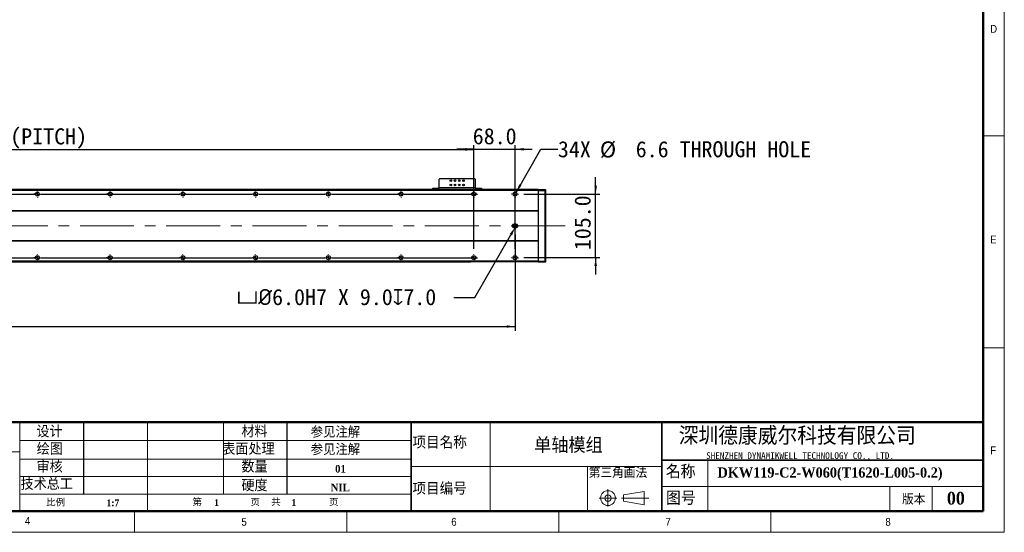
# Model space of a CAD drawing. Header units: millimetres. Extents: x 35 to 2905, y 35 to 2044.
# Tile 4 of 6: x 1281 to 2905, y 35 to 881. Entities that reach past the tile are written whole.
import ezdxf

# ---------------------------------------------------------------- set-up
doc = ezdxf.new("R2010")
doc.units = ezdxf.units.MM
doc.header["$LTSCALE"] = 7
doc.header["$PDSIZE"] = -1
doc.linetypes.add('CENTERX2', pattern=[20.32, 12.7, -2.54, 2.54, -2.54])
doc.layers.add('DIMNS', color=7, linetype='Continuous')
doc.styles.add('SLDTEXTSTYLE1', font='Gothic.ttf', dxfattribs={"width": 0.913})
doc.styles.add('SLDTEXTSTYLE2', font='timesbd.ttf', dxfattribs={"width": 0.933})
doc.styles.add('SLDTEXTSTYLE3', font='txt', dxfattribs={"bigfont": 'bigfont'})
doc.styles.add('SLDTEXTSTYLE4', font='txt', dxfattribs={"bigfont": 'bigfont'})
doc.styles.add('SLDTEXTSTYLE5', font='txt', dxfattribs={"bigfont": 'bigfont'})
doc.styles.add('SLDTEXTSTYLE6', font='txt')
doc.styles.add('SLDTEXTSTYLE7', font='timesbd.ttf', dxfattribs={"width": 0.933, "bigfont": 'bigfont'})
doc.styles.add('SLDTEXTSTYLE8', font='txt')
doc.dimstyles.new('SLDDIMSTYLE0', dxfattribs={"dimtxt": 26.6, "dimasz": 14, "dimexe": 0, "dimexo": 0.0625, "dimgap": 6.65, "dimtad": 2, "dimdec": 1, "dimrnd": 1e-09, "dimzin": 4, "dimdsep": 46, "dimtxsty": 'SLDTEXTSTYLE8', "dimsah": 1, "dimcen": 0.09, "dimadec": 0, "dimazin": 1, "dimtfac": 1, "dimtdec": 1, "dimtofl": 0, "dimtmove": 0, "dimatfit": 3, "dimfxl": 0, "dimfrac": 2, "dimtolj": 1, "dimtzin": 12, "dimarcsym": 0})
doc.dimstyles.new('SLDDIMSTYLE1', dxfattribs={"dimtxt": 26.6, "dimasz": 14, "dimexe": 0, "dimexo": 0.0625, "dimgap": 6.65, "dimtad": 2, "dimdec": 1, "dimrnd": 1e-09, "dimzin": 4, "dimdsep": 46, "dimtxsty": 'SLDTEXTSTYLE8', "dimsah": 1, "dimcen": 0.09, "dimadec": 0, "dimazin": 1, "dimtfac": 1, "dimtdec": 1, "dimtmove": 0, "dimatfit": 0, "dimfxl": 0, "dimfrac": 2, "dimtolj": 1, "dimtzin": 12, "dimarcsym": 0})
doc.dimstyles.new('SLDDIMSTYLE5', dxfattribs={"dimtxt": 26.6, "dimasz": 14, "dimexe": 0, "dimexo": 0.0625, "dimgap": 6.65, "dimtad": 0, "dimtih": 1, "dimtoh": 1, "dimdec": 1, "dimrnd": 1e-09, "dimzin": 4, "dimdsep": 46, "dimtxsty": 'SLDTEXTSTYLE8', "dimsah": 1, "dimcen": 0, "dimadec": 0, "dimazin": 1, "dimtfac": 1, "dimtdec": 1, "dimtofl": 0, "dimtmove": 0, "dimatfit": 3, "dimfxl": 0, "dimfrac": 2, "dimtolj": 1, "dimtzin": 12, "dimarcsym": 0})
doc.dimstyles.new('SLDDIMSTYLE6', dxfattribs={"dimtxt": 26.6, "dimasz": 14, "dimexe": 0, "dimexo": 0.0625, "dimgap": 6.65, "dimtad": 0, "dimtih": 1, "dimtoh": 1, "dimdec": 1, "dimrnd": 1e-09, "dimzin": 12, "dimdsep": 46, "dimtxsty": 'SLDTEXTSTYLE8', "dimsah": 1, "dimcen": 0, "dimadec": 0, "dimazin": 3, "dimtfac": 1, "dimtdec": 1, "dimtofl": 0, "dimtmove": 0, "dimatfit": 3, "dimfxl": 0, "dimfrac": 2, "dimtolj": 1, "dimtzin": 12, "dimarcsym": 0})

# ---------------------------------------------------------------- blocks, each defined once
blk = doc.blocks.new('_D_13')
at = {"layer": 'DIMNS'}
for p, q in [((281.8, 532), (281.8, 367.7)), ((2097.8, 526.4), (2097.8, 367.7)), ((281.8, 374.7), (2097.8, 374.7))]:
    blk.add_line(p, q, dxfattribs=at)
for points in [[(281.8, 374.7), (295.8, 372.6), (295.8, 376.8)], [(2097.8, 374.7), (2083.8, 376.8), (2083.8, 372.6)]]:
    blk.add_solid(points, dxfattribs=at)
at = {"layer": 'DIMNS', "insert": (1147.4, 409.6), "char_height": 26.6, "attachment_point": 1, "style": 'SLDTEXTSTYLE8'}
blk.add_mtext('1816.0', dxfattribs=at)
blk = doc.blocks.new('_D_14')
at = {"layer": 'DIMNS'}
for p, q in [((2230.8, 593.4), (2230.8, 621.4)), ((2112.5, 593.4), (2237.8, 593.4)), ((2230.8, 488.4), (2230.8, 593.4)), ((2112.5, 488.4), (2237.8, 488.4)), ((2230.8, 488.4), (2230.8, 460.4))]:
    blk.add_line(p, q, dxfattribs=at)
for points in [[(2230.8, 593.4), (2232.9, 607.4), (2228.7, 607.4)], [(2230.8, 488.4), (2228.7, 474.4), (2232.9, 474.4)]]:
    blk.add_solid(points, dxfattribs=at)
at = {"layer": 'DIMNS', "insert": (2195.9, 500.8), "char_height": 26.6, "attachment_point": 1, "rotation": 90, "style": 'SLDTEXTSTYLE8'}
blk.add_mtext('105.0', dxfattribs=at)
blk = doc.blocks.new('_D_16')
at = {"layer": 'Defpoints', "color": 0}
for p in [(2097.8, 538.3), (2099.3, 540.9)]:
    blk.add_point(p, dxfattribs=at)
at = {"layer": 'DIMNS', "color": 0, "lineweight": -2}
for p, q in [((2031.2, 422.9), (2090.8, 526.1)), ((1996.9, 422.9), (2031.2, 422.9))]:
    blk.add_line(p, q, dxfattribs=at)
at = {"layer": 'DIMNS', "color": 0}
blk.add_solid([(2088.8, 527.3), (2092.8, 525), (2097.8, 538.3)], dxfattribs=at)
at = {"layer": 'DIMNS', "color": 0, "insert": (1638.5, 436.7), "char_height": 26.6, "attachment_point": 1, "style": 'SLDTEXTSTYLE8'}
blk.add_mtext('\\A1;{\\fGDT|b0|i0|c134|p2;v\\fISOCPEUR|b0|i0|c134|p34;%%C}6.0H7 X 9.0{\\fGDT|b0|i0|c134|p2;x}7.0', dxfattribs=at)
blk = doc.blocks.new('_D_17')
at = {"layer": 'DIMNS'}
for p, q in [((2099.5, 596.2), (2140.5, 667.3)), ((2140.5, 667.3), (2168.5, 667.3))]:
    blk.add_line(p, q, dxfattribs=at)
blk.add_solid([(2099.5, 596.2), (2108.3, 607.3), (2104.6, 609.4)], dxfattribs=at)
at = {"layer": 'DIMNS', "char_height": 26.6, "attachment_point": 1, "style": 'SLDTEXTSTYLE8'}
for s, insert in [('34X ', (2168.5, 680.7)), ('%%c', (2237.7, 680.4)), (' 6.6 THROUGH HOLE', (2278.8, 680.7))]:
    blk.add_mtext(s, dxfattribs=dict(at, insert=insert))
blk = doc.blocks.new('_D_18')
at = {"layer": 'DIMNS'}
for p, q in [((349.8, 503.1), (349.8, 674)), ((349.8, 667), (2029.8, 667)), ((2029.8, 503.1), (2029.8, 674))]:
    blk.add_line(p, q, dxfattribs=at)
for points in [[(349.8, 667), (363.8, 664.9), (363.8, 669.1)], [(2029.8, 667), (2015.8, 669.1), (2015.8, 664.9)]]:
    blk.add_solid(points, dxfattribs=at)
at = {"layer": 'DIMNS', "char_height": 26.6, "attachment_point": 1, "style": 'SLDTEXTSTYLE8'}
for s, insert in [('1680.0', (1016.3, 701.9)), ('=14×120(PITCH)', (1120.2, 701.9))]:
    blk.add_mtext(s, dxfattribs=dict(at, insert=insert))
blk = doc.blocks.new('_D_20')
at = {"layer": 'DIMNS'}
for p, q in [((2029.8, 667.3), (2001.8, 667.3)), ((2029.8, 503.1), (2029.8, 674.3)), ((2029.8, 667.3), (2097.8, 667.3)), ((2097.8, 503.1), (2097.8, 674.3)), ((2097.8, 667.3), (2125.8, 667.3))]:
    blk.add_line(p, q, dxfattribs=at)
for points in [[(2029.8, 667.3), (2015.8, 669.4), (2015.8, 665.2)], [(2097.8, 667.3), (2111.8, 665.2), (2111.8, 669.4)]]:
    blk.add_solid(points, dxfattribs=at)
at = {"layer": 'DIMNS', "insert": (2028, 702.2), "char_height": 26.6, "attachment_point": 1, "style": 'SLDTEXTSTYLE8'}
blk.add_mtext('68.0', dxfattribs=at)
blk = doc.blocks.new('SW_CENTERMARKSYMBOL_0')
at = {"layer": 'DIMNS', "color": 0}
for p, q in [((-5.08, 0), (-5.54, 0)), ((0, 0), (-2.54, 0)), ((0, 5.08), (0, 5.54)), ((0, 0), (0, 2.54)), ((0, 0), (0, -2.54)), ((0, 0), (2.54, 0)), ((5.08, 0), (5.54, 0)), ((0, -5.08), (0, -5.54))]:
    blk.add_line(p, q, dxfattribs=at)
blk = doc.blocks.new('SW_CENTERMARKSYMBOL_2')
at = {"layer": 'DIMNS', "color": 0}
for p, q in [((725.08, 0), (834.92, 0)), ((834.92, 0), (834.16, 0)), ((840, 0), (837.46, 0)), ((840, 0), (837.46, 0)), ((840, 0), (837.46, 0)), ((840, 0), (837.46, 0)), ((840, 0), (837.46, 0)), ((840, 0), (837.46, 0)), ((840, 0), (837.46, 0)), ((840, 5.08), (840, 5.84)), ((840, 0), (840, 2.54)), ((840, 0), (840, 2.54)), ((840, 0), (840, 2.54)), ((840, 0), (840, 2.54)), ((840, 0), (840, 2.54)), ((840, 0), (840, 2.54)), ((840, 0), (840, 2.54)), ((840, 0), (840, -2.54)), ((840, 0), (842.54, 0)), ((840, 0), (840, -2.54)), ((840, 0), (842.54, 0)), ((840, 0), (840, -2.54)), ((840, 0), (842.54, 0)), ((840, 0), (840, -2.54)), ((840, 0), (842.54, 0)), ((840, 0), (840, -2.54)), ((840, 0), (842.54, 0)), ((840, 0), (840, -2.54)), ((840, 0), (842.54, 0)), ((840, 0), (840, -2.54)), ((840, 0), (842.54, 0)), ((845.08, 0), (845.84, 0)), ((845.08, 0), (954.92, 0)), ((954.92, 0), (954.16, 0)), ((960, 0), (957.46, 0)), ((960, 0), (957.46, 0)), ((960, 0), (957.46, 0)), ((960, 0), (957.46, 0)), ((960, 0), (957.46, 0)), ((960, 0), (957.46, 0)), ((960, 5.08), (960, 5.84)), ((960, 0), (960, 2.54)), ((960, 0), (960, 2.54)), ((960, 0), (960, 2.54)), ((960, 0), (960, 2.54)), ((960, 0), (960, 2.54)), ((960, 0), (960, 2.54)), ((960, 0), (960, -2.54)), ((960, 0), (962.54, 0)), ((960, 0), (960, -2.54)), ((960, 0), (962.54, 0)), ((960, 0), (960, -2.54)), ((960, 0), (962.54, 0)), ((960, 0), (960, -2.54)), ((960, 0), (962.54, 0)), ((960, 0), (960, -2.54)), ((960, 0), (962.54, 0)), ((960, 0), (960, -2.54)), ((960, 0), (962.54, 0)), ((965.08, 0), (965.84, 0)), ((965.08, 0), (1074.92, 0)), ((1074.92, 0), (1074.16, 0)), ((1080, 0), (1077.46, 0)), ((1080, 0), (1077.46, 0)), ((1080, 0), (1077.46, 0)), ((1080, 0), (1077.46, 0)), ((1080, 0), (1077.46, 0)), ((1080, 5.08), (1080, 5.84)), ((1080, 0), (1080, 2.54)), ((1080, 0), (1080, 2.54)), ((1080, 0), (1080, 2.54)), ((1080, 0), (1080, 2.54)), ((1080, 0), (1080, 2.54)), ((1080, 0), (1080, -2.54)), ((1080, 0), (1082.54, 0)), ((1080, 0), (1080, -2.54)), ((1080, 0), (1082.54, 0)), ((1080, 0), (1080, -2.54)), ((1080, 0), (1082.54, 0)), ((1080, 0), (1080, -2.54)), ((1080, 0), (1082.54, 0)), ((1080, 0), (1080, -2.54)), ((1080, 0), (1082.54, 0)), ((1085.08, 0), (1085.84, 0)), ((1085.08, 0), (1194.92, 0)), ((1194.92, 0), (1194.16, 0)), ((1200, 0), (1197.46, 0)), ((1200, 0), (1197.46, 0)), ((1200, 0), (1197.46, 0)), ((1200, 0), (1197.46, 0)), ((1200, 5.08), (1200, 5.84)), ((1200, 0), (1200, 2.54)), ((1200, 0), (1200, 2.54)), ((1200, 0), (1200, 2.54)), ((1200, 0), (1200, 2.54)), ((1200, 0), (1200, -2.54)), ((1200, 0), (1202.54, 0)), ((1200, 0), (1200, -2.54)), ((1200, 0), (1202.54, 0)), ((1200, 0), (1200, -2.54)), ((1200, 0), (1202.54, 0)), ((1200, 0), (1200, -2.54)), ((1200, 0), (1202.54, 0)), ((1205.08, 0), (1205.84, 0)), ((1205.08, 0), (1314.92, 0)), ((1314.92, 0), (1314.16, 0)), ((1320, 0), (1317.46, 0)), ((1320, 0), (1317.46, 0)), ((1320, 0), (1317.46, 0)), ((1320, 5.08), (1320, 5.84)), ((1320, 0), (1320, 2.54)), ((1320, 0), (1320, 2.54)), ((1320, 0), (1320, 2.54)), ((1320, 0), (1320, -2.54)), ((1320, 0), (1322.54, 0)), ((1320, 0), (1320, -2.54)), ((1320, 0), (1322.54, 0)), ((1320, 0), (1320, -2.54)), ((1320, 0), (1322.54, 0)), ((1325.08, 0), (1325.84, 0)), ((1325.08, 0), (1434.92, 0)), ((1434.92, 0), (1434.16, 0)), ((1440, 0), (1437.46, 0)), ((1440, 0), (1437.46, 0)), ((1440, 5.08), (1440, 5.84)), ((1440, 0), (1440, 2.54)), ((1440, 0), (1440, 2.54)), ((1440, 0), (1440, -2.54)), ((1440, 0), (1442.54, 0)), ((1440, 0), (1440, -2.54)), ((1440, 0), (1442.54, 0)), ((1445.08, 0), (1445.84, 0)), ((1445.08, 0), (1554.92, 0)), ((1560, 0), (1557.46, 0)), ((1560, 5.08), (1560, 5.84)), ((1560, 0), (1560, 2.54)), ((1560, 0), (1560, -2.54)), ((1560, 0), (1562.54, 0)), ((1565.08, 0), (1565.84, 0)), ((840, -5.08), (840, -5.84)), ((960, -5.08), (960, -5.84)), ((1080, -5.08), (1080, -5.84)), ((1200, -5.08), (1200, -5.84)), ((1320, -5.08), (1320, -5.84)), ((1440, -5.08), (1440, -5.84)), ((1560, -5.08), (1560, -5.84))]:
    blk.add_line(p, q, dxfattribs=at)
blk = doc.blocks.new('SW_CENTERMARKSYMBOL_3')
at = {"layer": 'DIMNS', "color": 0}
for p, q in [((605.08, 0), (714.92, 0)), ((714.92, 0), (714.16, 0)), ((720, 0), (717.46, 0)), ((720, 0), (717.46, 0)), ((720, 0), (717.46, 0)), ((720, 0), (717.46, 0)), ((720, 0), (717.46, 0)), ((720, 0), (717.46, 0)), ((720, 0), (717.46, 0)), ((720, 5.08), (720, 5.84)), ((720, 0), (720, 2.54)), ((720, 0), (720, 2.54)), ((720, 0), (720, 2.54)), ((720, 0), (720, 2.54)), ((720, 0), (720, 2.54)), ((720, 0), (720, 2.54)), ((720, 0), (720, 2.54)), ((720, 0), (720, -2.54)), ((720, 0), (722.54, 0)), ((720, 0), (720, -2.54)), ((720, 0), (722.54, 0)), ((720, 0), (720, -2.54)), ((720, 0), (722.54, 0)), ((720, 0), (720, -2.54)), ((720, 0), (722.54, 0)), ((720, 0), (720, -2.54)), ((720, 0), (722.54, 0)), ((720, 0), (720, -2.54)), ((720, 0), (722.54, 0)), ((720, 0), (720, -2.54)), ((720, 0), (722.54, 0)), ((725.08, 0), (725.84, 0)), ((725.08, 0), (834.92, 0)), ((834.92, 0), (834.16, 0)), ((840, 0), (837.46, 0)), ((840, 0), (837.46, 0)), ((840, 0), (837.46, 0)), ((840, 0), (837.46, 0)), ((840, 0), (837.46, 0)), ((840, 0), (837.46, 0)), ((840, 5.08), (840, 5.84)), ((840, 0), (840, 2.54)), ((840, 0), (840, 2.54)), ((840, 0), (840, 2.54)), ((840, 0), (840, 2.54)), ((840, 0), (840, 2.54)), ((840, 0), (840, 2.54)), ((840, 0), (840, -2.54)), ((840, 0), (842.54, 0)), ((840, 0), (840, -2.54)), ((840, 0), (842.54, 0)), ((840, 0), (840, -2.54)), ((840, 0), (842.54, 0)), ((840, 0), (840, -2.54)), ((840, 0), (842.54, 0)), ((840, 0), (840, -2.54)), ((840, 0), (842.54, 0)), ((840, 0), (840, -2.54)), ((840, 0), (842.54, 0)), ((845.08, 0), (845.84, 0)), ((845.08, 0), (954.92, 0)), ((954.92, 0), (954.16, 0)), ((960, 0), (957.46, 0)), ((960, 0), (957.46, 0)), ((960, 0), (957.46, 0)), ((960, 0), (957.46, 0)), ((960, 0), (957.46, 0)), ((960, 5.08), (960, 5.84)), ((960, 0), (960, 2.54)), ((960, 0), (960, 2.54)), ((960, 0), (960, 2.54)), ((960, 0), (960, 2.54)), ((960, 0), (960, 2.54)), ((960, 0), (960, -2.54)), ((960, 0), (962.54, 0)), ((960, 0), (960, -2.54)), ((960, 0), (962.54, 0)), ((960, 0), (960, -2.54)), ((960, 0), (962.54, 0)), ((960, 0), (960, -2.54)), ((960, 0), (962.54, 0)), ((960, 0), (960, -2.54)), ((960, 0), (962.54, 0)), ((965.08, 0), (965.84, 0)), ((965.08, 0), (1074.92, 0)), ((1074.92, 0), (1074.16, 0)), ((1080, 0), (1077.46, 0)), ((1080, 0), (1077.46, 0)), ((1080, 0), (1077.46, 0)), ((1080, 0), (1077.46, 0)), ((1080, 5.08), (1080, 5.84)), ((1080, 0), (1080, 2.54)), ((1080, 0), (1080, 2.54)), ((1080, 0), (1080, 2.54)), ((1080, 0), (1080, 2.54)), ((1080, 0), (1080, -2.54)), ((1080, 0), (1082.54, 0)), ((1080, 0), (1080, -2.54)), ((1080, 0), (1082.54, 0)), ((1080, 0), (1080, -2.54)), ((1080, 0), (1082.54, 0)), ((1080, 0), (1080, -2.54)), ((1080, 0), (1082.54, 0)), ((1085.08, 0), (1085.84, 0)), ((1085.08, 0), (1194.92, 0)), ((1194.92, 0), (1194.16, 0)), ((1200, 0), (1197.46, 0)), ((1200, 0), (1197.46, 0)), ((1200, 0), (1197.46, 0)), ((1200, 5.08), (1200, 5.84)), ((1200, 0), (1200, 2.54)), ((1200, 0), (1200, 2.54)), ((1200, 0), (1200, 2.54)), ((1200, 0), (1200, -2.54)), ((1200, 0), (1202.54, 0)), ((1200, 0), (1200, -2.54)), ((1200, 0), (1202.54, 0)), ((1200, 0), (1200, -2.54)), ((1200, 0), (1202.54, 0)), ((1205.08, 0), (1205.84, 0)), ((1205.08, 0), (1314.92, 0)), ((1314.92, 0), (1314.16, 0)), ((1320, 0), (1317.46, 0)), ((1320, 0), (1317.46, 0)), ((1320, 5.08), (1320, 5.84)), ((1320, 0), (1320, 2.54)), ((1320, 0), (1320, 2.54)), ((1320, 0), (1320, -2.54)), ((1320, 0), (1322.54, 0)), ((1320, 0), (1320, -2.54)), ((1320, 0), (1322.54, 0)), ((1325.08, 0), (1325.84, 0)), ((1325.08, 0), (1434.92, 0)), ((1440, 0), (1437.46, 0)), ((1440, 5.08), (1440, 5.84)), ((1440, 0), (1440, 2.54)), ((1440, 0), (1440, -2.54)), ((1440, 0), (1442.54, 0)), ((1445.08, 0), (1445.84, 0)), ((720, -5.08), (720, -5.84)), ((840, -5.08), (840, -5.84)), ((960, -5.08), (960, -5.84)), ((1080, -5.08), (1080, -5.84)), ((1200, -5.08), (1200, -5.84)), ((1320, -5.08), (1320, -5.84)), ((1440, -5.08), (1440, -5.84))]:
    blk.add_line(p, q, dxfattribs=at)
blk = doc.blocks.new('SW_CENTERMARKSYMBOL_4')
at = {"layer": 'DIMNS', "color": 0}
for p, q in [((-5.08, 0), (-5.84, 0)), ((0, 0), (-2.54, 0)), ((0, 5.08), (0, 5.84)), ((0, 0), (0, 2.54)), ((0, 0), (0, -2.54)), ((0, 0), (2.54, 0)), ((5.08, 0), (5.84, 0)), ((0, -5.08), (0, -5.84))]:
    blk.add_line(p, q, dxfattribs=at)
blk = doc.blocks.new('SW_CENTERMARKSYMBOL_5')
at = {"layer": 'DIMNS', "color": 0}
for p, q in [((-5.08, 0), (-5.84, 0)), ((0, 0), (-2.54, 0)), ((0, 5.08), (0, 5.84)), ((0, 0), (0, 2.54)), ((0, 0), (0, -2.54)), ((0, 0), (2.54, 0)), ((5.08, 0), (5.84, 0)), ((0, -5.08), (0, -5.84))]:
    blk.add_line(p, q, dxfattribs=at)
blk = doc.blocks.new('SW_DOWELSYMBOL_1')
at = {"linetype": 'Continuous', "lineweight": 18}
h = blk.add_hatch(color=0, dxfattribs=at)
edge = h.paths.add_edge_path(flags=0)
edge.add_arc((0, 0), 3, 180, 270)
edge.add_line((0, -3), (0, 0))
edge.add_line((0, 0), (-3, 0))
h = blk.add_hatch(color=0, dxfattribs=at)
edge = h.paths.add_edge_path(flags=0)
edge.add_arc((0, 0), 3, 0, 90)
edge.add_line((0, 3), (0, 0))
edge.add_line((0, 0), (3, 0))
at = {"layer": 'DIMNS', "color": 0}
blk.add_circle((0, 0), 3, dxfattribs=at)
blk = doc.blocks.new('SW_DOWELSYMBOL_2')
at = {"linetype": 'Continuous', "lineweight": 18}
h = blk.add_hatch(color=0, dxfattribs=at)
edge = h.paths.add_edge_path(flags=0)
edge.add_arc((0, 0), 3, 180, 270)
edge.add_line((0, -3), (0, 0))
edge.add_line((0, 0), (-3, 0))
h = blk.add_hatch(color=0, dxfattribs=at)
edge = h.paths.add_edge_path(flags=0)
edge.add_arc((0, 0), 3, 0, 90)
edge.add_line((0, 3), (0, 0))
edge.add_line((0, 0), (3, 0))
at = {"layer": 'DIMNS', "color": 0}
blk.add_circle((0, 0), 3, dxfattribs=at)

msp = doc.modelspace()

# ---------------------------------------------------------------- linework, layer by layer
at = {"color": 7, "linetype": 'Continuous', "lineweight": 18}
for p, q in [((2905, 35), (2905, 2044)), ((2870, 2009), (2870, 70)), ((2870, 689.5), (2905, 689.5)), ((2870, 339.5), (2905, 339.5)), ((1281, 217), (1281, 192.5)), ((1281, 168), (1281, 217)), ((1281, 192.5), (1281, 217)), ((1491.29, 217), (1491.29, 70)), ((1617, 217), (1617, 98.04)), ((2056.78, 217), (2056.78, 70)), ((1281, 168), (1281, 192.5)), ((1281, 186.61), (1926.29, 186.61)), ((1281, 168), (1025.29, 168)), ((1281, 168), (1281, 70)), ((1281, 155.78), (1926.29, 155.78)), ((2415.65, 154), (2415.65, 70)), ((1926.29, 143.5), (2339.76, 143.5)), ((2217.1, 143.5), (2217.1, 70)), ((1281, 126.91), (1926.29, 126.91)), ((1926.29, 98.04), (1281, 98.04)), ((2251.06, 106.04), (2251.06, 77.44)), ((2276.67, 96.73), (2310.66, 102.61)), ((2310.66, 102.61), (2310.66, 80.22)), ((2339.76, 110.88), (2870, 110.88)), ((2716, 110.88), (2716, 70)), ((2786, 110.88), (2786, 70)), ((2236.5, 91.48), (2265.91, 91.48)), ((2273.64, 91.48), (2318.36, 91.48)), ((2276.67, 86.23), (2276.67, 96.73)), ((2276.67, 86.23), (2310.66, 80.22)), ((70, 70), (2870, 70)), ((861, 70), (2870, 70)), ((1470, 35), (1470, 70)), ((1820, 70), (1820, 35)), ((2170, 35), (2170, 70)), ((2520, 70), (2520, 35)), ((35, 35), (2905, 35))]:
    msp.add_line(p, q, dxfattribs=at)
at = {"color": 7, "linetype": 'Continuous', "lineweight": 50}
for p, q in [((2870, 2009), (2870, 70)), ((1025.29, 217), (1281, 217)), ((2870, 217), (1281, 217)), ((70, 70), (2870, 70))]:
    msp.add_line(p, q, dxfattribs=at)
at = {"color": 7, "linetype": 'Continuous', "lineweight": 25}
for p, q in [((1973.3, 618.66), (1972.3, 617.66)), ((1972.3, 617.66), (1972.3, 603.86)), ((2031.3, 618.66), (1973.3, 618.66)), ((2032.3, 617.66), (2031.3, 618.66)), ((2032.3, 603.86), (2032.3, 617.66)), ((1962.3, 600.86), (1962.3, 602.86)), ((1962.3, 602.86), (1963.3, 602.86)), ((1963.3, 602.86), (1963.3, 600.86)), ((1963.3, 602.86), (1971.3, 602.86)), ((1971.3, 602.86), (1971.3, 600.86)), ((1972.3, 602.86), (1971.3, 602.86)), ((2032.3, 603.86), (1972.3, 603.86)), ((1972.3, 600.86), (1972.3, 603.86)), ((2032.3, 603.86), (2032.3, 600.86)), ((2033.3, 602.86), (2032.3, 602.86)), ((2033.3, 602.86), (2033.3, 600.86)), ((2033.3, 602.86), (2041.3, 602.86)), ((2041.3, 600.86), (2041.3, 602.86)), ((2041.3, 602.86), (2042.3, 602.86)), ((2042.3, 602.86), (2042.3, 600.86)), ((2135.8, 600.86), (243.8, 600.86)), ((2135.8, 600.36), (243.8, 600.36)), ((2135.8, 599.36), (243.8, 599.36)), ((2135.8, 600.56), (2136.1, 600.86)), ((2135.8, 600.86), (2135.8, 600.56)), ((2135.8, 600.36), (2135.8, 600.56)), ((2135.8, 600.36), (2135.8, 599.36)), ((2135.8, 599.36), (2135.8, 565.86)), ((2135.8, 598.73), (2136.1, 598.86)), ((2136.1, 600.86), (2136.1, 598.86)), ((2136.1, 600.86), (2147.5, 600.86)), ((2136.1, 598.86), (2136.1, 482.86)), ((2147.5, 598.86), (2136.1, 598.86)), ((2147.5, 598.86), (2147.5, 600.86)), ((2147.8, 600.56), (2147.5, 600.86)), ((2147.5, 482.86), (2147.5, 598.86)), ((2147.8, 598.73), (2147.5, 598.86)), ((2147.8, 600.56), (2147.8, 598.73)), ((2147.8, 598.73), (2147.8, 482.98)), ((2135.8, 565.86), (243.8, 565.86)), ((2135.8, 565.36), (243.8, 565.36)), ((2135.8, 565.86), (2135.8, 565.36)), ((2135.8, 565.36), (2135.8, 516.36)), ((2099.3, 543.86), (2096.3, 543.86)), ((2096.3, 537.86), (2099.3, 537.86)), ((2135.8, 516.36), (243.8, 516.36)), ((2135.8, 515.86), (243.8, 515.86)), ((2135.8, 516.36), (2135.8, 515.86)), ((2135.8, 515.86), (2135.8, 482.36)), ((2135.8, 482.36), (243.8, 482.36)), ((2135.8, 481.36), (243.8, 481.36)), ((2024.3, 481.26), (374.3, 481.26)), ((2024.3, 481.06), (374.3, 481.06)), ((2024.3, 481.36), (2024.3, 481.26)), ((2024.3, 481.06), (2024.3, 481.26)), ((2135.8, 482.98), (2136.1, 482.86)), ((2135.8, 482.36), (2135.8, 481.36)), ((2135.8, 481.16), (2135.8, 481.36)), ((2135.8, 481.16), (2136.1, 480.86)), ((2136.1, 482.86), (2136.1, 480.86)), ((2136.1, 482.86), (2147.5, 482.86)), ((2147.5, 480.86), (2136.1, 480.86)), ((2147.8, 482.98), (2147.5, 482.86)), ((2147.5, 480.86), (2147.5, 482.86)), ((2147.8, 481.16), (2147.5, 480.86)), ((2147.8, 482.98), (2147.8, 481.16))]:
    msp.add_line(p, q, dxfattribs=at)
at = {"color": 7, "linetype": 'Continuous', "lineweight": 35}
for p, q in [((1926.29, 217), (1926.29, 70)), ((2339.76, 217), (2339.76, 70)), ((2339.76, 154), (2870, 154))]:
    msp.add_line(p, q, dxfattribs=at)
at = {"color": 7, "linetype": 'Continuous', "lineweight": 25}
for centre, radius in [((1991.8, 615.36), 1.25), ((1991.8, 608.36), 1.25), ((1998.8, 615.36), 1.25), ((1998.8, 608.36), 1.25), ((2005.8, 615.36), 1.25), ((2005.8, 608.36), 1.25), ((2012.8, 615.36), 1.25), ((2012.8, 608.36), 1.25), ((1309.8, 593.36), 3.3), ((1429.8, 593.36), 3.3), ((1549.8, 593.36), 3.3), ((1669.8, 593.36), 3.3), ((1789.8, 593.36), 3.3), ((1909.8, 593.36), 3.3), ((2029.8, 593.36), 3.3), ((2097.8, 593.36), 3.3), ((1309.8, 488.36), 3.3), ((1429.8, 488.36), 3.3), ((1549.8, 488.36), 3.3), ((1669.8, 488.36), 3.3), ((1789.8, 488.36), 3.3), ((1909.8, 488.36), 3.3), ((2029.8, 488.36), 3.3), ((2097.8, 488.36), 3.3)]:
    msp.add_circle(centre, radius, dxfattribs=at)
at = {"color": 7, "linetype": 'Continuous', "lineweight": 18}
for radius in [12.25, 5.25]:
    msp.add_circle((2251.06, 91.48), radius, dxfattribs=at)
at = {"color": 7, "linetype": 'Continuous', "lineweight": 25}
for centre, start, end in [((2096.3, 540.86), 90, 270), ((2099.3, 540.86), 270, 90)]:
    msp.add_arc(centre, 3, start, end, dxfattribs=at)
at = {"layer": 'DIMNS', "linetype": 'CENTERX2', "lineweight": 18}
msp.add_line((2180.25, 540.86), (199.35, 540.86), dxfattribs=at)
at = {"layer": 'DIMNS', "color": 7}
for p, q in [((1386.18, 98.04), (1386.18, 217)), ((1721.53, 217), (1721.53, 98.04))]:
    msp.add_line(p, q, dxfattribs=at)

# ---------------------------------------------------------------- block references
at = {"layer": 'DIMNS'}
for name, p in [('SW_CENTERMARKSYMBOL_3', (589.8, 593.36)), ('SW_CENTERMARKSYMBOL_4', (2097.8, 593.36)), ('SW_CENTERMARKSYMBOL_0', (2097.8, 540.86)), ('SW_DOWELSYMBOL_1', (2096.3, 540.86)), ('SW_DOWELSYMBOL_2', (2099.3, 540.86)), ('SW_CENTERMARKSYMBOL_2', (469.8, 488.36)), ('SW_CENTERMARKSYMBOL_5', (2097.8, 488.36))]:
    msp.add_blockref(name, p, dxfattribs=at)

# ---------------------------------------------------------------- texts
at = {"color": 7, "linetype": 'Continuous', "lineweight": 0}
for s, insert, char_height, attachment_point, style in [('D', (2881.67, 872.52), 12.96, 1, 'SLDTEXTSTYLE1'), ('E', (2881.67, 524.92), 12.96, 1, 'SLDTEXTSTYLE1'), ('设计', (1308.15, 211.2), 19.6, 1, 'SLDTEXTSTYLE4'), ('材料', (1646.32, 211.2), 19.6, 1, 'SLDTEXTSTYLE4'), ('参见注解', (1760.75, 209.7), 18.521, 1, 'SLDTEXTSTYLE3'), ('深圳德康威尔科技有限公司', (2367.78, 209.07), 29.6333, 1, 'SLDTEXTSTYLE5'), ('项目名称', (1928.53, 193.57), 20.373, 1, 'SLDTEXTSTYLE4'), ('绘图', (1308.57, 182.46), 19.6, 1, 'SLDTEXTSTYLE4'), ('表面处理', (1614.87, 182.46), 19.6, 1, 'SLDTEXTSTYLE4'), ('参见注解', (1760.75, 180.95), 18.521, 1, 'SLDTEXTSTYLE3'), ('单轴模组', (2129.33, 190.67), 22.225, 1, 'SLDTEXTSTYLE7'), ('SHENZHEN DYNAMIKWELL TECHNOLOGY CO., LTD.', (2413.02, 167.18), 11.1125, 1, 'SLDTEXTSTYLE6'), ('F', (2881.67, 176.95), 12.96, 1, 'SLDTEXTSTYLE1'), ('审核', (1308.34, 153.23), 19.6, 1, 'SLDTEXTSTYLE4'), ('数量', (1646.38, 153.23), 19.6, 1, 'SLDTEXTSTYLE4'), ('01', (1800.9, 146.22), 12.6, 1, 'SLDTEXTSTYLE2'), ('名称', (2346.56, 146.34), 22.225, 1, 'SLDTEXTSTYLE4'), ('DKW119-C2-W060(T1620-L005-0.2)', (2431.84, 142.09), 16.6687, 1, 'SLDTEXTSTYLE2'), ('技术总工', (1282.02, 124.6), 19.6, 1, 'SLDTEXTSTYLE4'), ('硬度', (1646.39, 122.25), 19.6, 1, 'SLDTEXTSTYLE4'), ('NIL', (1793.67, 115.25), 12.6, 1, 'SLDTEXTSTYLE2'), ('项目编号', (1928.53, 117.29), 20.373, 1, 'SLDTEXTSTYLE4'), ('图号', (2346.86, 102.52), 22.225, 1, 'SLDTEXTSTYLE4'), ('版本', (2736.3, 98.31), 17.5, 1, 'SLDTEXTSTYLE4'), ('00', (2825.06, 101.8), 21, 2, 'SLDTEXTSTYLE2'), ('比例', (1324.1, 89.33), 11.2, 1, 'SLDTEXTSTYLE4'), ('1:7', (1423.69, 89.32), 11.2, 1, 'SLDTEXTSTYLE2'), ('第        页', (1565.66, 89.74), 11.2, 1, 'SLDTEXTSTYLE4'), ('1', (1601.53, 89.74), 11.2, 1, 'SLDTEXTSTYLE2'), ('共        页', (1695.31, 89.74), 11.2, 1, 'SLDTEXTSTYLE4'), ('1', (1728.74, 89.74), 11.2, 1, 'SLDTEXTSTYLE2'), ('4', (1289.17, 60.52), 12.96, 1, 'SLDTEXTSTYLE1'), ('5', (1646.39, 58.78), 12.96, 1, 'SLDTEXTSTYLE1'), ('6', (1992.6, 58.78), 12.96, 1, 'SLDTEXTSTYLE1'), ('7', (2346.02, 58.78), 12.96, 1, 'SLDTEXTSTYLE1'), ('8', (2708.84, 58.78), 12.96, 1, 'SLDTEXTSTYLE1')]:
    msp.add_mtext(s, dxfattribs=dict(at, insert=insert, char_height=char_height, attachment_point=attachment_point, style=style))
at = {"layer": 'DIMNS', "color": 7, "insert": (2219.42, 142.13), "char_height": 17.5, "attachment_point": 1, "style": 'SLDTEXTSTYLE4'}
msp.add_mtext('第三角画法', dxfattribs=at)

# ---------------------------------------------------------------- dimensions: what is measured, and where the dimension line sits
at = {"layer": 'DIMNS'}
dim = msp.add_linear_dim(base=(2029.8, 667), p1=(349.8, 494.2), p2=(2029.8, 494.2), text='<>=14×120(PITCH)', dimstyle='SLDDIMSTYLE0', dxfattribs=at)
dim.commit()
dim.dimension.update_dxf_attribs({"geometry": '_D_18', "text_midpoint": (1199.38, 667), "dimtype": 160})
for base, p1, p2, dimstyle, picture, middle in [((2097.8, 667.27), (2029.8, 494.2), (2097.8, 494.2), 'SLDDIMSTYLE1', '_D_20', (2060.75, 667.27)), ((2097.8, 374.75), (281.8, 540.86), (2097.8, 535.32), 'SLDDIMSTYLE0', '_D_13', (1199.38, 374.75))]:
    dim = msp.add_linear_dim(base=base, p1=p1, p2=p2, dimstyle=dimstyle, dxfattribs=at)
    dim.commit()
    dim.dimension.update_dxf_attribs({"geometry": picture, "text_midpoint": middle, "dimtype": 160})
dim = msp.add_diameter_dim_2p(p1=(2096.15, 590.5), p2=(2099.45, 596.22), text='34X <> THROUGH HOLE\\P', dimstyle='SLDDIMSTYLE6', dxfattribs=at)
dim.commit()
dim.dimension.update_dxf_attribs({"geometry": '_D_17', "text_midpoint": (2387.97, 667.27), "dimtype": 163})
dim = msp.add_linear_dim(base=(2230.76, 593.36), p1=(2103.64, 488.36), p2=(2103.64, 593.36), angle=90, dimstyle='SLDDIMSTYLE1', dxfattribs=at)
dim.commit()
dim.dimension.update_dxf_attribs({"geometry": '_D_14', "text_midpoint": (2230.76, 543.14), "dimtype": 160})
dim = msp.add_radius_dim(center=(2099.3, 540.86), mpoint=(2097.8, 538.26), text='{\\fGDT|b0|i0|c134|p2;v\\fISOCPEUR|b0|i0|c134|p34;%%C}6.0H7 X 9.0{\\fGDT|b0|i0|c134|p2;x}7.0', dimstyle='SLDDIMSTYLE5', override={"dimpost": '<>'}, dxfattribs=at)
dim.commit()
dim.dimension.update_dxf_attribs({"geometry": '_D_16', "text_midpoint": (1814.39, 422.89), "dimtype": 164})

doc.saveas('drawing.dxf')
